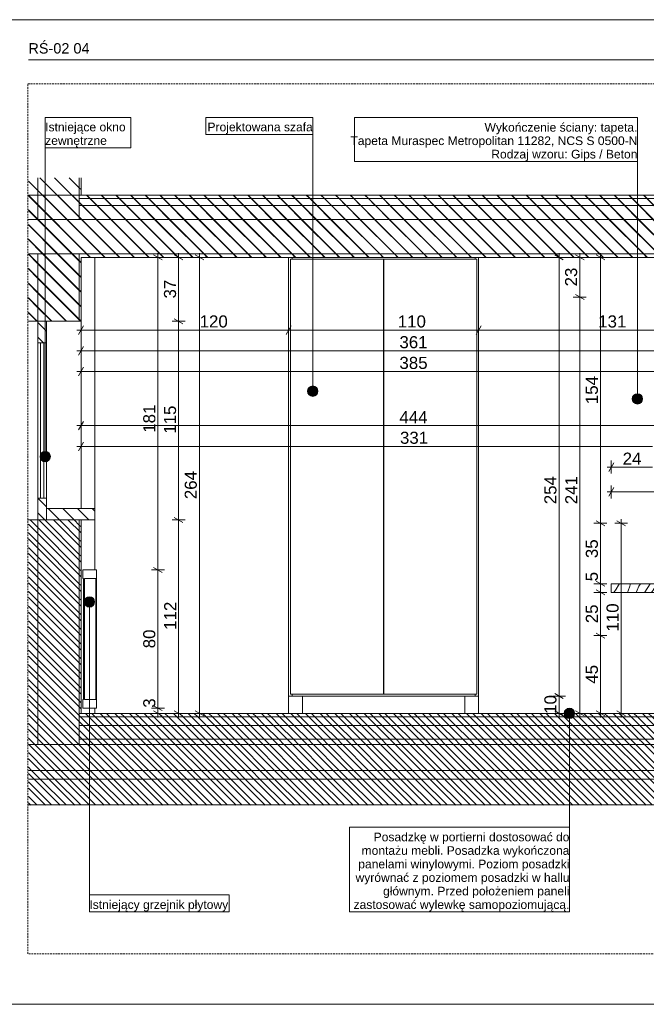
# Model space of a CAD drawing. Extents: x 180 to 5640, y 54 to 2910.
# Tile 2 of 3: x 2265 to 4079, y 60 to 2910. Entities that reach past the tile are written whole.
import ezdxf
from ezdxf.xclip import XClip

# ---------------------------------------------------------------- set-up
doc = ezdxf.new("R2010")
doc.units = 0
doc.header["$MEASUREMENT"] = 0
doc.header["$XCLIPFRAME"] = 0
doc.linetypes.add('Przerywana', pattern=[48, 24, -24])
doc.linetypes.add('Przerywana długa', pattern=[78, 50, -28])
for name, color, linetype in [('320-W Umeblowanie', 7, 'Continuous'), ('380-W Istniejące elementy_ rury_ skrzynki', 7, 'Continuous'), ('399-W Wymiary i opisy', 7, 'Continuous'), ('420-K Ściany', 7, 'Continuous'), ('460-K Stropy', 7, 'Continuous'), ('810-G Ogólne', 7, 'Continuous'), ('820-G Rysunki Obrazki', 7, 'Continuous'), ('824-G Wypełnienia RŚ', 7, 'Continuous'), ('840-G Znaczniki ogólne', 7, 'Continuous')]:
    doc.layers.add(name, color=color, linetype=linetype)
doc.styles.add('STYL_AUTOMATYCZNY_2', font='arial.ttf')
doc.styles.add('STYL_AUTOMATYCZNY_3', font='arial.ttf')
pattern_1 = [(135, (4425.17, 902.203), (21.2132, 21.2132), [])]

# ---------------------------------------------------------------- blocks, each defined once
blk = doc.blocks.new('*X10')
at = {"layer": '320-W Umeblowanie', "color": 94, "linetype": 'Continuous', "lineweight": 0, "ltscale": 0.5}
for p, q in [((3985.5, 1252.2), (3991.6, 1262)), ((3991.6, 1262), (3998.8, 1273.2)), ((3998.8, 1273.2), (4001.4, 1277.2)), ((4030.3, 1267.7), (4024.8, 1252.2)), ((4033.2, 1277.2), (4030.3, 1267.7)), ((4052.5, 1258.8), (4049.7, 1252.2)), ((4057.2, 1270.2), (4052.5, 1258.8)), ((4057.2, 1270.2), (4062.2, 1277.2)), ((4074.5, 1252.9), (4090.3, 1277.2)), ((4094.4, 1252.2), (4095.9, 1254.5)), ((4095.9, 1254.5), (4098.9, 1259.2)), ((4098.9, 1259.2), (4101.9, 1263.8)), ((4101.9, 1263.8), (4104.9, 1268.5)), ((4104.9, 1268.5), (4108, 1273.1)), ((4108, 1273.1), (4110.7, 1277.2)), ((4126.2, 1252.2), (4132, 1261.7)), ((4132, 1261.7), (4141.9, 1277.2)), ((4153.8, 1252.2), (4170.2, 1277.2)), ((4191.9, 1252.2), (4209.6, 1277.2)), ((4217.3, 1252.2), (4224, 1262.1)), ((4224, 1262.1), (4234.5, 1277.2)), ((4238.7, 1252.2), (4253.5, 1273.2)), ((4253.5, 1273.2), (4256.5, 1277.2)), ((4269.3, 1252.2), (4271.8, 1255.8)), ((4271.8, 1255.8), (4286, 1275.4)), ((4286, 1275.4), (4287.4, 1277.2)), ((4299, 1252.2), (4316.5, 1276.3)), ((4316.5, 1276.3), (4317.2, 1277.2)), ((4074.1, 1252.2), (4074.5, 1252.9))]:
    blk.add_line(p, q, dxfattribs=at)
blk = doc.blocks.new('Rysunek_2_2', base_point=(4425.2, 902.2))
at = {"layer": '420-K Ściany', "linetype": 'Continuous', "lineweight": 13}
h = blk.add_hatch(dxfattribs=at)
h.set_pattern_fill('Ściany_istniejące_0002', color=8, style=0, pattern_type=2)
h.set_pattern_definition(pattern_1)
h.paths.add_polyline_path([(2290.4, 2332.1), (2317.7, 2332.1), (2317.7, 2452.2), (2290.4, 2452.2)])
h = blk.add_hatch(dxfattribs=at)
h.set_pattern_fill('Ściany_istniejące_0002', color=8, style=0, pattern_type=2)
h.set_pattern_definition(pattern_1)
h.paths.add_polyline_path([(2317.7, 2452.2), (2317.7, 2332.1), (2437.7, 2332.1), (2437.7, 2402.2), (2437.7, 2452.2)])
h = blk.add_hatch(dxfattribs=at)
h.set_pattern_fill('Ściany_istniejące_0002', color=8, style=0, pattern_type=2)
h.set_pattern_definition(pattern_1)
h.paths.add_polyline_path([(2437.7, 2452.2), (2437.7, 2402.2), (2442.7, 2402.2), (2442.7, 2452.2)])
h = blk.add_hatch(dxfattribs=at)
h.set_pattern_fill('Ściany_istniejące_0002', color=8, style=0, pattern_type=2)
h.set_pattern_definition(pattern_1)
h.paths.add_polyline_path([(2290.4, 2232.1), (2290.4, 2037.2), (2317.7, 2037.2), (2317.7, 2232.1)])
h = blk.add_hatch(dxfattribs=at)
h.set_pattern_fill('Ściany_istniejące_0002', color=8, style=0, pattern_type=2)
h.set_pattern_definition(pattern_1)
h.paths.add_polyline_path([(2437.7, 2232.1), (2317.7, 2232.1), (2317.7, 2037.2), (2437.7, 2037.2), (2437.7, 2222.1)])
h = blk.add_hatch(dxfattribs=at)
h.set_pattern_fill('Ściany_istniejące_0002', color=8, style=0, pattern_type=2)
h.set_pattern_definition(pattern_1)
h.paths.add_polyline_path([(2442.7, 2222.1), (2437.7, 2222.1), (2437.7, 2037.2), (2442.7, 2037.2)])
h = blk.add_hatch(dxfattribs=at)
h.set_pattern_fill('Ściany_istniejące_0002', color=8, style=0, pattern_type=2)
h.set_pattern_definition(pattern_1)
h.paths.add_polyline_path([(2317.7, 1974.7), (2342.7, 1974.7), (2342.7, 2037.2), (2317.7, 2037.2)])
h = blk.add_hatch(dxfattribs=at)
h.set_pattern_fill('Ściany_istniejące_0002', color=8, style=0, pattern_type=2)
h.set_pattern_definition(pattern_1)
h.paths.add_polyline_path([(2317.7, 1462.2), (2342.7, 1462.2), (2342.7, 1524.7), (2317.7, 1524.7)])
h = blk.add_hatch(dxfattribs=at)
h.set_pattern_fill('Ściany_istniejące_0002', color=8, style=0, pattern_type=2)
h.set_pattern_definition(pattern_1)
h.paths.add_polyline_path([(2482.7, 1462.2), (2482.7, 1494.7), (2342.7, 1494.7), (2342.7, 1462.2)])
h = blk.add_hatch(dxfattribs=at)
h.set_pattern_fill('Ściany_istniejące_0002', color=8, style=0, pattern_type=2)
h.set_pattern_definition(pattern_1)
h.paths.add_polyline_path([(2290.4, 812), (2317.7, 812), (2317.7, 1462.2), (2290.4, 1462.2)])
h = blk.add_hatch(dxfattribs=at)
h.set_pattern_fill('Ściany_istniejące_0002', color=8, style=0, pattern_type=2)
h.set_pattern_definition(pattern_1)
h.paths.add_polyline_path([(2317.7, 1462.2), (2317.7, 812), (2437.7, 812), (2437.7, 902.2), (2437.7, 1462.2)])
h = blk.add_hatch(dxfattribs=at)
h.set_pattern_fill('Ściany_istniejące_0002', color=8, style=0, pattern_type=2)
h.set_pattern_definition(pattern_1)
h.paths.add_polyline_path([(2437.7, 1462.2), (2437.7, 902.2), (2442.7, 902.2), (2442.7, 1462.2)])
at = {"layer": '460-K Stropy', "linetype": 'Continuous', "lineweight": 13}
h = blk.add_hatch(dxfattribs=at)
h.set_pattern_fill('Ściany_istniejące_0002', color=8, style=0, pattern_type=2)
h.set_pattern_definition(pattern_1)
h.paths.add_polyline_path([(2437.7, 2402.2), (2437.7, 2392.2), (4675.2, 2392.2), (4675.2, 2402.2)])
h = blk.add_hatch(dxfattribs=at)
h.set_pattern_fill('Ściany_istniejące_0002', color=8, style=0, pattern_type=2)
h.set_pattern_definition(pattern_1)
h.paths.add_polyline_path([(2437.7, 2392.2), (2437.7, 2372.2), (4675.2, 2372.2), (4675.2, 2392.2)])
h = blk.add_hatch(dxfattribs=at)
h.set_pattern_fill('Ściany_istniejące_0002', color=8, style=0, pattern_type=2)
h.set_pattern_definition(pattern_1)
h.paths.add_polyline_path([(2437.7, 2372.2), (4675.2, 2372.1)])
h = blk.add_hatch(dxfattribs=at)
h.set_pattern_fill('Ściany_istniejące_0002', color=8, style=0, pattern_type=2)
h.set_pattern_definition(pattern_1)
h.paths.add_polyline_path([(2437.7, 2372.1), (2437.7, 2332.1), (4675.2, 2332.1), (4675.2, 2372.1)])
h = blk.add_hatch(dxfattribs=at)
h.set_pattern_fill('Ściany_istniejące_0002', color=8, style=0, pattern_type=2)
h.set_pattern_definition(pattern_1)
h.paths.add_polyline_path([(2290.4, 2332.1), (2290.4, 2232.1), (2437.7, 2232.1), (4675.2, 2232.1), (4675.2, 2332.1), (2437.7, 2332.1)])
h = blk.add_hatch(dxfattribs=at)
h.set_pattern_fill('Ściany_istniejące_0002', color=8, style=0, pattern_type=2)
h.set_pattern_definition(pattern_1)
h.paths.add_polyline_path([(2437.7, 2232.1), (2437.7, 2222.1), (4675.2, 2222.1), (4675.2, 2232.1)])
h = blk.add_hatch(dxfattribs=at)
h.set_pattern_fill('Ściany_istniejące_0002', color=8, style=0, pattern_type=2)
h.set_pattern_definition(pattern_1)
h.paths.add_polyline_path([(2437.7, 902.2), (2437.7, 892.2), (4675.2, 892.2), (4675.2, 902.2)])
h = blk.add_hatch(dxfattribs=at)
h.set_pattern_fill('Ściany_istniejące_0002', color=8, style=0, pattern_type=2)
h.set_pattern_definition(pattern_1)
h.paths.add_polyline_path([(2437.7, 892.2), (2437.7, 867.2), (4675.2, 867.2), (4675.2, 892.2)])
h = blk.add_hatch(dxfattribs=at)
h.set_pattern_fill('Ściany_istniejące_0002', color=8, style=0, pattern_type=2)
h.set_pattern_definition(pattern_1)
h.paths.add_polyline_path([(2437.7, 867.2), (2437.7, 827.2), (4675.2, 827.2), (4675.2, 867.2)])
h = blk.add_hatch(dxfattribs=at)
h.set_pattern_fill('Ściany_istniejące_0002', color=8, style=0, pattern_type=2)
h.set_pattern_definition(pattern_1)
h.paths.add_polyline_path([(2437.7, 827.2), (2437.7, 812.2), (4675.2, 812.2), (4675.2, 827.2)])
h = blk.add_hatch(dxfattribs=at)
h.set_pattern_fill('Ściany_istniejące_0002', color=8, style=0, pattern_type=2)
h.set_pattern_definition(pattern_1)
h.paths.add_polyline_path([(2290.4, 737), (4675.2, 737), (4675.2, 812), (2437.7, 812), (2290.4, 812)])
h = blk.add_hatch(dxfattribs=at)
h.set_pattern_fill('Ściany_istniejące_0002', color=8, style=0, pattern_type=2)
h.set_pattern_definition(pattern_1)
h.paths.add_polyline_path([(2437.7, 812.2), (2437.7, 812), (4675.2, 812), (4675.2, 812.2)])
h = blk.add_hatch(dxfattribs=at)
h.set_pattern_fill('Ściany_istniejące_0002', color=8, style=0, pattern_type=2)
h.set_pattern_definition(pattern_1)
h.paths.add_polyline_path([(2290.4, 712), (4675.2, 712), (4675.2, 737), (2290.4, 737)])
h = blk.add_hatch(dxfattribs=at)
h.set_pattern_fill('Ściany_istniejące_0002', color=8, style=0, pattern_type=2)
h.set_pattern_definition(pattern_1)
h.paths.add_polyline_path([(2290.4, 637), (4675.2, 637), (4675.2, 712), (2290.4, 712)])
at = {"layer": '820-G Rysunki Obrazki', "linetype": 'Continuous', "lineweight": 13}
for points in [[(3098.6, 1834.8), (3099.7, 1829), (3103, 1824.2), (3107.8, 1820.9), (3113.6, 1819.8), (3119.3, 1820.9), (3124.2, 1824.2), (3127.4, 1829), (3128.6, 1834.8), (3127.4, 1840.5), (3124.2, 1845.4), (3119.3, 1848.6), (3113.6, 1849.8), (3107.8, 1848.6), (3103, 1845.4), (3099.7, 1840.5)], [(4038.4, 1812.5), (4039.6, 1806.7), (4042.8, 1801.8), (4047.7, 1798.6), (4053.4, 1797.5), (4059.2, 1798.6), (4064, 1801.8), (4067.3, 1806.7), (4068.4, 1812.5), (4067.3, 1818.2), (4064, 1823.1), (4059.2, 1826.3), (4053.4, 1827.5), (4047.7, 1826.3), (4042.8, 1823.1), (4039.6, 1818.2)], [(2324, 1645.2), (2325.1, 1639.4), (2328.4, 1634.5), (2333.2, 1631.3), (2339, 1630.2), (2344.7, 1631.3), (2349.6, 1634.5), (2352.8, 1639.4), (2354, 1645.2), (2352.8, 1650.9), (2349.6, 1655.8), (2344.7, 1659), (2339, 1660.2), (2333.2, 1659), (2328.4, 1655.8), (2325.1, 1650.9)], [(2452, 1224.7), (2453.1, 1219), (2456.4, 1214.1), (2461.2, 1210.9), (2467, 1209.7), (2472.7, 1210.9), (2477.6, 1214.1), (2480.8, 1219), (2482, 1224.7), (2480.8, 1230.5), (2477.6, 1235.3), (2472.7, 1238.6), (2467, 1239.7), (2461.2, 1238.6), (2456.4, 1235.3), (2453.1, 1230.5)], [(3841.6, 902.2), (3842.8, 896.5), (3846, 891.6), (3850.9, 888.3), (3856.6, 887.2), (3862.4, 888.3), (3867.2, 891.6), (3870.5, 896.5), (3871.6, 902.2), (3870.5, 907.9), (3867.2, 912.8), (3862.4, 916.1), (3856.6, 917.2), (3850.9, 916.1), (3846, 912.8), (3842.8, 907.9)]]:
    blk.add_hatch(color=154, dxfattribs=at).paths.add_polyline_path(points)
at = {"layer": '824-G Wypełnienia RŚ', "linetype": 'Continuous', "lineweight": 13}
h = blk.add_hatch(dxfattribs=at)
h.set_pattern_fill('_Poza_zakresem_opracowan_3D', color=8, style=0, pattern_type=2)
h.set_pattern_definition([(135, (2465.202, 2354.084), (21.2132, 21.2132), [])])
h.paths.add_polyline_path([(4675.2, 2402.2), (2290.4, 2402.2), (2290.4, 2037.2), (2442.7, 2037.2), (2442.7, 2221.5), (4675.2, 2222.2)])
h = blk.add_hatch(dxfattribs=at)
h.set_pattern_fill('_Poza_zakresem_opracowan_3D', color=8, style=0, pattern_type=2)
h.set_pattern_definition([(135, (2546.702, 768.934), (21.2132, 21.2132), [])])
h.paths.add_polyline_path([(2290.4, 636.2), (4675.2, 637), (4675.2, 902.2), (2442.7, 902.2), (2442.7, 1462.2), (2290.4, 1462.2)])
at = {"layer": '320-W Umeblowanie', "color": 94, "linetype": 'Continuous', "lineweight": 0, "ltscale": 0.5}
for p, q in [((2482.7, 2222.1), (2482.7, 1494.7)), ((2482.7, 1462.2), (2482.7, 1317.2)), ((3977.6, 1277.2), (3977.6, 1252.2)), ((4325.1, 1277.2), (3977.6, 1277.2)), ((4325.1, 1252.2), (3977.6, 1252.2)), ((2482.7, 917.2), (2482.7, 902.2))]:
    blk.add_line(p, q, dxfattribs=at)
at = {"layer": '320-W Umeblowanie', "color": 7, "linetype": 'Continuous', "lineweight": 20, "ltscale": 0.5}
for p, q in [((2447.7, 1317.2), (2447.7, 1292.2)), ((2487.7, 1317.2), (2447.7, 1317.2)), ((2450.2, 1292.2), (2447.7, 1292.2)), ((2450.2, 1292.2), (2450.2, 942.2)), ((2452.7, 1292.2), (2452.7, 942.2)), ((2485.2, 1292.2), (2452.7, 1292.2)), ((2485.2, 1292.2), (2485.2, 942.2)), ((2447.7, 942.2), (2447.7, 917.2)), ((2450.2, 942.2), (2447.7, 942.2)), ((2485.2, 942.2), (2452.7, 942.2)), ((2487.7, 917.2), (2447.7, 917.2))]:
    blk.add_line(p, q, dxfattribs=at)
at = {"layer": '320-W Umeblowanie', "color": 7, "linetype": 'Continuous', "lineweight": 20, "ltscale": 0.5, "flags": 128}
blk.add_lwpolyline([(2487.7, 1317.2), (2487.7, 1292.2), (2487.7, 942.2), (2487.7, 917.2)], dxfattribs=at)
at = {"layer": '380-W Istniejące elementy_ rury_ skrzynki', "color": 150, "linetype": 'Continuous', "lineweight": 13, "ltscale": 0.5}
for p, q in [((3043.5, 952.2), (3043.5, 2222.1)), ((3048.8, 957.5), (3048.8, 2217)), ((3318.3, 2217), (3048.8, 2217)), ((3053.5, 2217), (3053.5, 2222.1)), ((3318.3, 957.5), (3318.3, 2217)), ((3318.3, 2212.2), (3319.3, 2212.2)), ((3319.3, 957.5), (3319.3, 2217)), ((3588.8, 2217), (3319.3, 2217)), ((3583.5, 2217), (3583.5, 2222.1)), ((3588.8, 957.5), (3588.8, 2217)), ((3593.5, 952.2), (3593.5, 2222.1)), ((3043.5, 952.2), (3083.5, 952.2)), ((3043.5, 902.2), (3043.5, 952.2)), ((3048.8, 957.5), (3318.3, 957.5)), ((3053.5, 952.2), (3053.5, 957.5)), ((3083.5, 902.2), (3083.5, 952.2)), ((3083.5, 952.2), (3553.5, 952.2)), ((3318.3, 962.2), (3319.3, 962.2)), ((3319.3, 957.5), (3588.8, 957.5)), ((3553.5, 952.2), (3593.5, 952.2)), ((3553.5, 902.2), (3553.5, 952.2)), ((3583.5, 952.2), (3583.5, 957.5)), ((3593.5, 902.2), (3593.5, 952.2))]:
    blk.add_line(p, q, dxfattribs=at)
at = {"layer": '399-W Wymiary i opisy', "color": 154, "linetype": 'Continuous', "lineweight": 13, "ltscale": 0.5}
for p, q in [((2677.8, 2214.9), (2652.8, 2229.3)), ((2665.3, 2222.1), (2665.3, 2234.3)), ((2737.8, 2214.9), (2712.8, 2229.3)), ((2725.3, 2222.1), (2725.3, 2234.3)), ((2797.8, 2214.9), (2772.8, 2229.3)), ((2785.3, 2222.1), (2785.3, 2234.3)), ((3838.9, 2214.9), (3813.9, 2229.3)), ((3826.4, 2222.1), (3826.4, 2234.3)), ((3898.9, 2214.9), (3873.9, 2229.3)), ((3886.4, 2222.1), (3886.4, 2234.3)), ((3958.9, 2214.9), (3933.9, 2229.3)), ((3946.4, 2222.1), (3946.4, 2234.3)), ((2684.1, 2222.1), (2646.6, 2222.1)), ((2665.3, 1317.2), (2665.3, 2222.1)), ((2744.1, 2222.1), (2706.6, 2222.1)), ((2725.3, 2037.2), (2725.3, 2222.1)), ((2804.1, 2222.1), (2766.6, 2222.1)), ((2785.3, 902.2), (2785.3, 2222.1)), ((3845.1, 2222.1), (3807.6, 2222.1)), ((3826.4, 952.2), (3826.4, 2222.1)), ((3905.1, 2222.1), (3867.6, 2222.1)), ((3886.4, 2107.1), (3886.4, 2222.1)), ((3965.1, 2222.1), (3927.6, 2222.1)), ((3946.4, 1452.2), (3946.4, 2222.1)), ((3873.9, 2114.3), (3898.9, 2099.9)), ((3905.1, 2107.1), (3867.6, 2107.1)), ((3886.4, 902.2), (3886.4, 2107.1)), ((2449.9, 2024.1), (2435.5, 1999.1)), ((2442.7, 1992.9), (2442.7, 2030.4)), ((2744.1, 2037.2), (2706.6, 2037.2)), ((2712.8, 2044.4), (2737.8, 2030)), ((2725.3, 1462.2), (2725.3, 2037.2)), ((3050.7, 2024.1), (3036.3, 1999.1)), ((3043.5, 1992.9), (3043.5, 2030.4)), ((3600.7, 2024.1), (3586.3, 1999.1)), ((3593.5, 1992.9), (3593.5, 2030.4)), ((2430.4, 2011.6), (2442.7, 2011.6)), ((2442.7, 2011.6), (3043.5, 2011.6)), ((3043.5, 2011.6), (3593.5, 2011.6)), ((3593.5, 2011.6), (4247.7, 2011.6)), ((2442.7, 1932.9), (2442.7, 1970.4)), ((2430.4, 1951.6), (2442.7, 1951.6)), ((2449.9, 1964.1), (2435.5, 1939.1)), ((2442.7, 1951.6), (4247.7, 1951.6)), ((2442.7, 1872.9), (2442.7, 1910.4)), ((2430.4, 1891.6), (2442.7, 1891.6)), ((2449.9, 1904.1), (2435.5, 1879.1)), ((2442.7, 1891.6), (4366.2, 1891.6)), ((2449.9, 1747.4), (2435.5, 1722.4)), ((2442.7, 1716.1), (2442.7, 1753.6)), ((2430.4, 1734.9), (2442.7, 1734.9)), ((2442.7, 1734.9), (4660.3, 1734.9)), ((2449.9, 1687.4), (2435.5, 1662.4)), ((2442.7, 1656.1), (2442.7, 1693.6)), ((2430.4, 1674.9), (2442.7, 1674.9)), ((2442.7, 1674.9), (4097, 1674.9)), ((3984.9, 1627.4), (3970.4, 1602.4)), ((3977.6, 1596.1), (3977.6, 1633.6)), ((3965.4, 1614.9), (3977.6, 1614.9)), ((3977.6, 1614.9), (4097, 1614.9)), ((3965.4, 1543), (3977.6, 1543)), ((3984.9, 1555.5), (3970.4, 1530.5)), ((3977.6, 1524.3), (3977.6, 1561.8)), ((3977.6, 1543), (4324.9, 1543)), ((2744.1, 1462.2), (2706.6, 1462.2)), ((2712.8, 1469.4), (2737.8, 1455)), ((2725.3, 902.2), (2725.3, 1462.2)), ((3933.9, 1459.4), (3958.9, 1445)), ((4018.9, 1445), (3993.9, 1459.4)), ((4006.4, 1452.2), (4006.4, 1464.4)), ((3965.1, 1452.2), (3927.6, 1452.2)), ((3946.4, 1277.2), (3946.4, 1452.2)), ((4025.1, 1452.2), (3987.6, 1452.2)), ((4006.4, 902.2), (4006.4, 1452.2)), ((2684.1, 1317.2), (2646.6, 1317.2)), ((2652.8, 1324.4), (2677.8, 1310)), ((2665.3, 917.2), (2665.3, 1317.2)), ((3933.9, 1284.4), (3958.9, 1270)), ((3965.1, 1277.2), (3927.6, 1277.2)), ((3933.9, 1259.4), (3958.9, 1245)), ((3946.4, 1252.2), (3946.4, 1277.2)), ((3965.1, 1252.2), (3927.6, 1252.2)), ((3946.4, 1127.2), (3946.4, 1252.2)), ((3965.1, 1127.2), (3927.6, 1127.2)), ((3933.9, 1134.4), (3958.9, 1120)), ((3946.4, 902.2), (3946.4, 1127.2)), ((3845.1, 952.2), (3807.6, 952.2)), ((3813.9, 959.4), (3838.9, 945)), ((3826.4, 902.2), (3826.4, 952.2)), ((2684.1, 917.2), (2646.6, 917.2)), ((2652.8, 924.4), (2677.8, 910)), ((2665.3, 902.2), (2665.3, 917.2)), ((2684.1, 902.2), (2646.6, 902.2)), ((2652.8, 909.4), (2677.8, 895)), ((2665.3, 890), (2665.3, 902.2)), ((2744.1, 902.2), (2706.6, 902.2)), ((2712.8, 909.4), (2737.8, 895)), ((2725.3, 890), (2725.3, 902.2)), ((2804.1, 902.2), (2766.6, 902.2)), ((2772.8, 909.4), (2797.8, 895)), ((2785.3, 890), (2785.3, 902.2)), ((3845.1, 902.2), (3807.6, 902.2)), ((3813.9, 909.4), (3838.9, 895)), ((3826.4, 890), (3826.4, 902.2)), ((3905.1, 902.2), (3867.6, 902.2)), ((3873.9, 909.4), (3898.9, 895)), ((3886.4, 890), (3886.4, 902.2)), ((3965.1, 902.2), (3927.6, 902.2)), ((3933.9, 909.4), (3958.9, 895)), ((3946.4, 890), (3946.4, 902.2)), ((4025.1, 902.2), (3987.6, 902.2)), ((3993.9, 909.4), (4018.9, 895)), ((4006.4, 890), (4006.4, 902.2))]:
    blk.add_line(p, q, dxfattribs=at)
at = {"layer": '420-K Ściany', "color": 7, "linetype": 'Continuous', "lineweight": 13, "ltscale": 0.5}
for p, q in [((2317.7, 2452.2), (2317.7, 2332.1)), ((2442.7, 2452.2), (2442.7, 2402.2)), ((2317.7, 2232.1), (2317.7, 2037.2)), ((2442.7, 2222.1), (2442.7, 2037.2)), ((2317.7, 2037.2), (2290.4, 2037.2)), ((2317.7, 2037.2), (2317.7, 1974.7)), ((2342.7, 2037.2), (2342.7, 1974.7)), ((2442.7, 2037.2), (2437.7, 2037.2)), ((2442.7, 2037.2), (2442.7, 1494.7)), ((2317.7, 1974.7), (2317.7, 1524.7)), ((2342.7, 1974.7), (2317.7, 1974.7)), ((2325.2, 1974.7), (2325.2, 1882.6)), ((2325.2, 1974.7), (2325.2, 1524.7)), ((2335.2, 1524.7), (2335.2, 1974.7)), ((2342.7, 1974.7), (2342.7, 1524.7)), ((2335.2, 1899.9), (2335.2, 1882.6)), ((2325.2, 1524.7), (2325.2, 1616.8)), ((2335.2, 1599.5), (2335.2, 1616.8)), ((2317.7, 1524.7), (2317.7, 1462.2)), ((2342.7, 1524.7), (2317.7, 1524.7)), ((2482.7, 1494.7), (2342.7, 1494.7)), ((2482.7, 1494.7), (2482.7, 1462.2)), ((2317.7, 1462.2), (2290.4, 1462.2)), ((2317.7, 1462.2), (2317.7, 812)), ((2442.7, 1462.2), (2437.7, 1462.2)), ((2442.7, 1462.2), (2442.7, 902.2)), ((2482.7, 1462.2), (2442.7, 1462.2)), ((2317.7, 812), (2290.4, 812)), ((2437.7, 812), (2317.7, 812))]:
    blk.add_line(p, q, dxfattribs=at)
at = {"layer": '420-K Ściany', "color": 7, "linetype": 'Continuous', "lineweight": 13, "ltscale": 0.5, "flags": 128}
for points in [[(2437.7, 2452.2), (2437.7, 2402.2), (2437.7, 2392.2), (2437.7, 2372.2), (2437.7, 2372.1), (2437.7, 2332.1)], [(2437.7, 2232.1), (2437.7, 2222.1), (2437.7, 2037.2)], [(2437.7, 2037.2), (2342.7, 2037.2), (2317.7, 2037.2)], [(2342.7, 1524.7), (2342.7, 1494.7), (2342.7, 1462.2)], [(2437.7, 1462.2), (2342.7, 1462.2), (2317.7, 1462.2)], [(2437.7, 1462.2), (2437.7, 902.2), (2437.7, 892.2), (2437.7, 867.2), (2437.7, 827.2), (2437.7, 812.2), (2437.7, 812)]]:
    blk.add_lwpolyline(points, dxfattribs=at)
at = {"layer": '460-K Stropy', "color": 7, "linetype": 'Continuous', "lineweight": 13, "ltscale": 0.5}
for p, q in [((2442.7, 2402.2), (2437.7, 2402.2)), ((4675.2, 2402.2), (2442.7, 2402.2)), ((4675.2, 2392.2), (2437.7, 2392.2)), ((4675.2, 2372.1), (2437.7, 2372.1)), ((4247.7, 2222.1), (2442.7, 2222.1)), ((2442.7, 902.2), (2437.7, 902.2)), ((4675.2, 892.2), (2437.7, 892.2)), ((4324.9, 902.2), (2442.7, 902.2)), ((4675.2, 867.2), (2437.7, 867.2)), ((4675.2, 827.2), (2437.7, 827.2)), ((4675.2, 812), (2437.7, 812)), ((4675.2, 737), (2290.4, 737)), ((4675.2, 712), (2290.4, 712)), ((4675.2, 637), (2290.4, 637))]:
    blk.add_line(p, q, dxfattribs=at)
at = {"layer": '460-K Stropy', "color": 7, "linetype": 'Przerywana', "lineweight": 13, "ltscale": 0.5}
for p, q in [((4675.2, 2372.2), (2437.7, 2372.2)), ((4675.2, 812.2), (2437.7, 812.2))]:
    blk.add_line(p, q, dxfattribs=at)
at = {"layer": '460-K Stropy', "color": 7, "linetype": 'Continuous', "lineweight": 13, "ltscale": 0.5, "flags": 128}
for points in [[(4675.2, 2332.1), (2437.7, 2332.1), (2317.7, 2332.1), (2290.4, 2332.1)], [(4675.2, 2232.1), (2437.7, 2232.1), (2317.7, 2232.1), (2290.4, 2232.1)]]:
    blk.add_lwpolyline(points, dxfattribs=at)
at = {"layer": '820-G Rysunki Obrazki', "color": 154, "linetype": 'Continuous', "lineweight": 13, "ltscale": 0.5}
for p, q in [((2587.2, 2627.3), (2339, 2627.3)), ((2339, 2627.3), (2339, 2538.8)), ((2587.2, 2538.8), (2587.2, 2627.3)), ((3113.6, 2627.3), (2804.4, 2627.3)), ((2804.4, 2627.3), (2804.4, 2578)), ((3113.6, 2578), (3113.6, 2627.3)), ((4053.4, 2627.3), (3234.1, 2627.3)), ((3234.1, 2627.3), (3234.1, 2499.5)), ((4053.4, 2499.5), (4053.4, 2627.3)), ((2804.4, 2578), (3113.6, 2578)), ((3113.6, 2578), (2804.4, 2578)), ((3113.6, 1849.8), (3113.6, 2578)), ((2339, 2538.8), (2587.2, 2538.8)), ((2339, 1660.2), (2339, 2538.8)), ((2339, 2538.8), (2587.2, 2538.8)), ((3234.1, 2499.5), (4053.4, 2499.5)), ((4053.4, 2499.5), (3234.1, 2499.5)), ((4053.4, 1827.5), (4053.4, 2499.5)), ((2467, 1209.7), (2467, 327.2)), ((3856.6, 887.2), (3856.6, 327.2)), ((3856.6, 572.9), (3219.9, 572.9)), ((3219.9, 572.9), (3219.9, 327.2)), ((3856.6, 327.2), (3856.6, 572.9)), ((2871.4, 376.5), (2467, 376.5)), ((2467, 376.5), (2467, 327.2)), ((2871.4, 327.2), (2871.4, 376.5)), ((2467, 327.2), (2871.4, 327.2)), ((2467, 327.2), (2871.4, 327.2)), ((3219.9, 327.2), (3856.6, 327.2)), ((3856.6, 327.2), (3219.9, 327.2))]:
    blk.add_line(p, q, dxfattribs=at)
for centre in [(3113.6, 1834.8), (4053.4, 1812.5), (2339, 1645.2), (2467, 1224.7), (3856.6, 902.2)]:
    blk.add_circle(centre, 15, dxfattribs=at)
at = {"layer": '824-G Wypełnienia RŚ', "color": 7, "linetype": 'Continuous', "lineweight": 13, "ltscale": 0.5, "flags": 128}
for points in [[(4675.2, 2402.2), (2290.4, 2402.2)], [(2290.4, 2037.2), (2442.7, 2037.2), (2442.7, 2221.5), (4675.2, 2222.2)], [(4675.2, 902.2), (2442.7, 902.2), (2442.7, 1462.2), (2290.4, 1462.2)], [(2290.4, 636.2), (4675.2, 637)]]:
    blk.add_lwpolyline(points, dxfattribs=at)
at = {"color": 7, "linetype": 'Continuous', "lineweight": 13, "ltscale": 0.5}
blk.add_blockref('*X10', (0, 0), dxfattribs=at)
at = {"layer": '399-W Wymiary i opisy', "color": 154, "linetype": 'Continuous', "lineweight": 13, "char_height": 35, "attachment_point": 7, "rotation": 90, "style": 'STYL_AUTOMATYCZNY_2'}
for s, insert, width in [('\\A1;{\\pql;\\fArial|b0|i0|c238|p0;\\W1.000000;23}', (3879.4, 2137.9), 53.391), ('\\A1;{\\pql;\\fArial|b0|i0|c238|p0;\\W1.000000;37}', (2718.3, 2103), 53.391), ('\\A1;{\\pql;\\fArial|b0|i0|c238|p0;\\W1.000000;154}', (3939.4, 1797.1), 80.086), ('\\A1;{\\pql;\\fArial|b0|i0|c238|p0;\\W1.000000;181}', (2658.3, 1714.3), 80.086), ('\\A1;{\\pql;\\fArial|b0|i0|c238|p0;\\W1.000000;115}', (2718.3, 1711.4), 76.524), ('\\A1;{\\pql;\\fArial|b0|i0|c238|p0;\\W1.000000;264}', (2778.3, 1522.1), 80.086), ('\\A1;{\\pql;\\fArial|b0|i0|c238|p0;\\W1.000000;254}', (3819.4, 1507.5), 80.086), ('\\A1;{\\pql;\\fArial|b0|i0|c238|p0;\\W1.000000;241}', (3879.4, 1507.5), 80.086), ('\\A1;{\\pql;\\fArial|b0|i0|c238|p0;\\W1.000000;35}', (3939.4, 1351.4), 53.391), ('\\A1;{\\pql;\\fArial|b0|i0|c238|p0;\\W1.000000;5}', (3939.4, 1284.4), 26.695), ('\\A1;{\\pql;\\fArial|b0|i0|c238|p0;\\W1.000000;112}', (2718.3, 1143.9), 76.524), ('\\A1;{\\pql;\\fArial|b0|i0|c238|p0;\\W1.000000;25}', (3939.4, 1163), 53.391), ('\\A1;{\\pql;\\fArial|b0|i0|c238|p0;\\W1.000000;110}', (3999.4, 1138.9), 76.524), ('\\A1;{\\pql;\\fArial|b0|i0|c238|p0;\\W1.000000;80}', (2658.3, 1090.5), 53.391), ('\\A1;{\\pql;\\fArial|b0|i0|c238|p0;\\W1.000000;45}', (3939.4, 988), 53.391), ('\\A1;{\\pql;\\fArial|b0|i0|c238|p0;\\W1.000000;3}', (2658.3, 918.4), 26.695), ('\\A1;{\\pql;\\fArial|b0|i0|c238|p0;\\W1.000000;10}', (3819.4, 900.7), 53.391)]:
    blk.add_mtext(s, dxfattribs=dict(at, insert=insert, width=width))
at = {"layer": '399-W Wymiary i opisy', "color": 154, "linetype": 'Continuous', "lineweight": 13, "char_height": 35, "attachment_point": 7, "style": 'STYL_AUTOMATYCZNY_2'}
for s, insert, width in [('\\A1;{\\pql;\\fArial|b0|i0|c238|p0;\\W1.000000;120}', (2786, 2018.6), 80.086), ('\\A1;{\\pql;\\fArial|b0|i0|c238|p0;\\W1.000000;110}', (3359.6, 2018.6), 76.524), ('\\A1;{\\pql;\\fArial|b0|i0|c238|p0;\\W1.000000;131}', (3939.8, 2018.6), 80.086), ('\\A1;{\\pql;\\fArial|b0|i0|c238|p0;\\W1.000000;361}', (3364.4, 1958.6), 80.086), ('\\A1;{\\pql;\\fArial|b0|i0|c238|p0;\\W1.000000;385}', (3364.4, 1898.6), 80.086), ('\\A1;{\\pql;\\fArial|b0|i0|c238|p0;\\W1.000000;444}', (3364.4, 1741.9), 80.086), ('\\A1;{\\pql;\\fArial|b0|i0|c238|p0;\\W1.000000;331}', (3366, 1681.9), 80.086), ('\\A1;{\\pql;\\fArial|b0|i0|c238|p0;\\W1.000000;24}', (4010.6, 1621.9), 53.391)]:
    blk.add_mtext(s, dxfattribs=dict(at, insert=insert, width=width))
at = {"layer": '820-G Rysunki Obrazki', "color": 154, "linetype": 'Continuous', "lineweight": 13, "char_height": 25, "style": 'STYL_AUTOMATYCZNY_3'}
for s, insert, attachment_point, line_spacing_factor in [('\\A1;{\\pql;\\fArial|b0|i0|c238|p0;\\W1.000000;Istniejące okno \\P\\pql;\\fArial|b0|i0|c238|p0;\\W1.000000;zewnętrzne}', (2339, 2540.1), 7, 0.940007), ('\\A1;{\\pqr;\\fArial|b0|i0|c238|p0;\\W1.000000;Wykończenie ściany: tapeta.\\P\\pqr;\\fArial|b0|i0|c238|p0;\\W1.000000;Tapeta Muraspec Metropolitan 11282, NCS S 0500-N\\P\\pqr;\\fArial|b0|i0|c238|p0;\\W1.000000;Rodzaj wzoru: Gips / Beton}', (4053.4, 2500.8), 9, 0.930743)]:
    blk.add_mtext(s, dxfattribs=dict(at, insert=insert, attachment_point=attachment_point, line_spacing_factor=line_spacing_factor))
for s, insert, attachment_point in [('\\A1;{\\pqr;\\fArial|b0|i0|c238|p0;\\W1.000000;Projektowana szafa}', (3113.6, 2579.4), 9), ('\\A1;{\\pql;\\fArial|b0|i0|c238|p0;\\W1.000000;Istniejący grzejnik płytowy}', (2467, 328.5), 7)]:
    blk.add_mtext(s, dxfattribs=dict(at, insert=insert, attachment_point=attachment_point))
at = {"layer": '820-G Rysunki Obrazki', "color": 154, "linetype": 'Continuous', "lineweight": 13, "insert": (3856.6, 328.5), "char_height": 25, "width": 626.745, "attachment_point": 9, "line_spacing_factor": 0.939544, "style": 'STYL_AUTOMATYCZNY_3'}
blk.add_mtext('\\A1;{\\pqr;\\fArial|b0|i0|c238|p0;\\W1.000000;Posadzkę w portierni dostosować do montażu mebli. Posadzka wykończona panelami winylowymi. Poziom posadzki wyrównać z poziomem posadzki w hallu głównym. Przed położeniem paneli zastosować wylewkę samopoziomującą. }', dxfattribs=at)

msp = doc.modelspace()

# ---------------------------------------------------------------- linework, layer by layer
at = {"layer": '810-G Ogólne', "color": 7, "linetype": 'Continuous', "lineweight": 13, "ltscale": 0.1}
for p, q in [((4890, 2910), (180, 2910)), ((4640, 60), (180, 60))]:
    msp.add_line(p, q, dxfattribs=at)
at = {"layer": '820-G Rysunki Obrazki', "color": 7, "linetype": 'Continuous', "lineweight": 13, "ltscale": 0.1}
msp.add_line((2290.4, 2794.1), (4675.2, 2794.1), dxfattribs=at)
at = {"layer": '840-G Znaczniki ogólne', "color": 8, "linetype": 'Przerywana długa', "lineweight": 13, "ltscale": 0.1}
msp.add_lwpolyline([(2289.1, 2724.1), (4675.2, 2724.1), (4675.2, 206), (2289.1, 206)], close=True, dxfattribs=at)

# ---------------------------------------------------------------- block references
at = {"layer": '820-G Rysunki Obrazki', "color": 7, "linetype": 'Continuous', "lineweight": 13, "ltscale": 0.1}
ref = msp.add_blockref('Rysunek_2_2', (4425.2, 902.2), dxfattribs=at)
XClip(ref).set_block_clipping_path([(2290.4296629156, 213.9513177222), (4675.1696846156, 2724.0588953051)])

# ---------------------------------------------------------------- texts
at = {"layer": '820-G Rysunki Obrazki', "color": 7, "lineweight": 13, "char_height": 30, "attachment_point": 1, "style": 'STYL_AUTOMATYCZNY_2'}
for s, insert in [('\\A1;{\\pql;\\pt0;\\fArial|b0|i0|c238|p0;\\W1.000000;RŚ-02 04}', (2290.4, 2842.1)), ('\\A1;{\\pql;\\pt0;\\fArial|b0|i0|c238|p0;\\W1.000000;}', (3078.1, 2842.1))]:
    msp.add_mtext(s, dxfattribs=dict(at, insert=insert))

doc.saveas('drawing.dxf')
